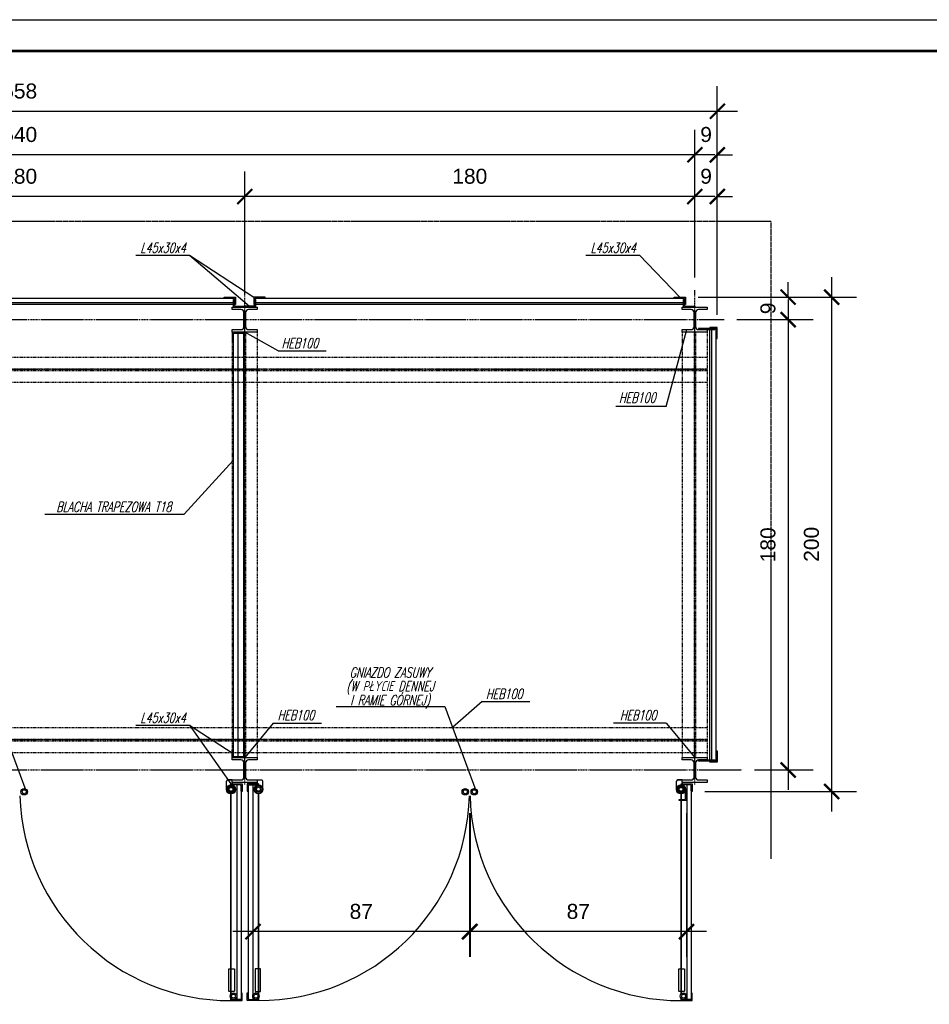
# Model space of a CAD drawing. Extents: x -2911 to 10058, y -5912 to -1002.
# Tile 21 of 43: x 7795 to 8159, y -3171 to -2777. Entities that reach past the tile are written whole.
import ezdxf
from ezdxf.enums import TextEntityAlignment as Align

# ---------------------------------------------------------------- set-up
doc = ezdxf.new("R2010")
doc.units = 0
doc.header["$LTSCALE"] = 1.125
for name, pattern in [('DASHDOT2', [0.5, 0.25, -0.125, 0, -0.125]), ('DASHDOTX2', [2, 1, -0.5, 0, -0.5]), ('DASHED2', [0.375, 0.25, -0.125]), ('DP', [0.5, 0.3, -0.2]), ('MP', [0.25, 0.15, -0.1])]:
    doc.linetypes.add(name, pattern=pattern)
doc.layers.get('DEFPOINTS').update_dxf_attribs({"linetype": 'CONTINUOUS'})
for name, color, linetype in [('--RAMKA', 7, 'CONTINUOUS'), ('BA_LPD', 7, 'DP'), ('BA_LPM', 7, 'MP'), ('BA_PRG', 3, 'CONTINUOUS'), ('BA_RAM', 2, 'CONTINUOUS'), ('BA_SZR', 7, 'CONTINUOUS'), ('BA_TXS', 1, 'CONTINUOUS'), ('osie', 5, 'DASHDOTX2'), ('SCIANY', 5, 'CONTINUOUS')]:
    doc.layers.add(name, color=color, linetype=linetype)
doc.layers.add('wymiary', color=1, linetype='CONTINUOUS', lineweight=20)
doc.styles.add('style1', font='ARIAL.TTF')
doc.styles.add('style2', font='romans.shx', dxfattribs={"width": 0.7, "oblique": 15})
doc.dimstyles.new('Copy of PKN-WEW', dxfattribs={"dimtxt": 6, "dimasz": 6, "dimexe": 10, "dimexo": 5, "dimgap": 5, "dimtad": 1, "dimdec": 0, "dimrnd": 0.5, "dimzin": 9, "dimdsep": 46, "dimtxsty": 'style1', "dimblk": 'ARCHTICK', "dimcen": 0, "dimdle": 8, "dimclrd": 152, "dimclre": 153, "dimclrt": 51, "dimadec": 0, "dimazin": 0, "dimtfac": 1, "dimtdec": 0, "dimtix": 1, "dimtofl": 0, "dimtmove": 2, "dimatfit": 0, "dimldrblk": 'ARCHTICK', "dimfxl": 1, "dimtolj": 1, "dimtzin": 2, "dimarcsym": 0})

# ---------------------------------------------------------------- blocks, each defined once
blk = doc.blocks.new('_ArchTick')
at = {"layer": 'wymiary', "color": 0, "linetype": 'Continuous', "const_width": 0.15}
blk.add_lwpolyline([(-0.5, -0.5), (0.5, 0.5)], dxfattribs=at)
blk = doc.blocks.new('*D1010')
at = {"layer": '--RAMKA', "color": 152, "lineweight": -2}
blk.add_line((8102.56, -2889.35), (8102.56, -3085.35), dxfattribs=at)
at = {"layer": '--RAMKA', "color": 153, "lineweight": -2}
for p, q in [((8082.02, -2897.35), (8112.56, -2897.35)), ((8089.11, -3077.35), (8112.56, -3077.35))]:
    blk.add_line(p, q, dxfattribs=at)
at = {"layer": 'DEFPOINTS', "color": 0}
for p in [(8077.02, -2897.35), (8084.11, -3077.35), (8102.56, -3077.35)]:
    blk.add_point(p, dxfattribs=at)
at = {"layer": '--RAMKA', "color": 152, "linetype": 'ByBlock', "lineweight": -2, "xscale": 6, "yscale": 6, "zscale": 6}
for p, rotation in [((8102.56, -2897.35), 90), ((8102.56, -3077.35), 270)]:
    blk.add_blockref('_ArchTick', p, dxfattribs=dict(at, rotation=rotation))
at = {"layer": '--RAMKA', "color": 51, "insert": (8094.49, -2987.35), "char_height": 6, "attachment_point": 5, "rotation": 90, "style": 'style1'}
blk.add_mtext('\\A1;180', dxfattribs=at)
blk = doc.blocks.new('*D1011')
at = {"layer": '--RAMKA', "color": 153, "lineweight": -2}
for p, q in [((7885.23, -2883.35), (7885.23, -2838.15)), ((8065.23, -2880.56), (8065.23, -2838.15))]:
    blk.add_line(p, q, dxfattribs=at)
at = {"layer": '--RAMKA', "color": 152, "lineweight": -2}
blk.add_line((8073.23, -2848.15), (7877.23, -2848.15), dxfattribs=at)
at = {"layer": 'DEFPOINTS', "color": 0}
for p in [(7885.23, -2848.15), (7885.23, -2888.35), (8065.23, -2885.56)]:
    blk.add_point(p, dxfattribs=at)
at = {"layer": '--RAMKA', "color": 152, "linetype": 'ByBlock', "lineweight": -2, "xscale": 6, "yscale": 6, "zscale": 6, "rotation": 180}
blk.add_blockref('_ArchTick', (7885.23, -2848.15), dxfattribs=at)
at = {"layer": '--RAMKA', "color": 152, "linetype": 'ByBlock', "lineweight": -2, "xscale": 6, "yscale": 6, "zscale": 6}
blk.add_blockref('_ArchTick', (8065.23, -2848.15), dxfattribs=at)
at = {"layer": '--RAMKA', "color": 51, "insert": (7975.23, -2840.08), "char_height": 6, "attachment_point": 5, "style": 'style1'}
blk.add_mtext('\\A1;180', dxfattribs=at)
blk = doc.blocks.new('*D1012')
at = {"layer": '--RAMKA', "color": 153, "lineweight": -2}
for p, q in [((7705.23, -2883.35), (7705.23, -2838.15)), ((7885.23, -2883.35), (7885.23, -2838.15))]:
    blk.add_line(p, q, dxfattribs=at)
at = {"layer": '--RAMKA', "color": 152, "lineweight": -2}
blk.add_line((7893.23, -2848.15), (7697.23, -2848.15), dxfattribs=at)
at = {"layer": 'DEFPOINTS', "color": 0}
for p in [(7705.23, -2848.15), (7705.23, -2888.35), (7885.23, -2888.35)]:
    blk.add_point(p, dxfattribs=at)
at = {"layer": '--RAMKA', "color": 152, "linetype": 'ByBlock', "lineweight": -2, "xscale": 6, "yscale": 6, "zscale": 6, "rotation": 180}
blk.add_blockref('_ArchTick', (7705.23, -2848.15), dxfattribs=at)
at = {"layer": '--RAMKA', "color": 152, "linetype": 'ByBlock', "lineweight": -2, "xscale": 6, "yscale": 6, "zscale": 6}
blk.add_blockref('_ArchTick', (7885.23, -2848.15), dxfattribs=at)
at = {"layer": '--RAMKA', "color": 51, "insert": (7795.23, -2840.08), "char_height": 6, "attachment_point": 5, "style": 'style1'}
blk.add_mtext('\\A1;180', dxfattribs=at)
blk = doc.blocks.new('*D1014')
at = {"layer": '--RAMKA', "color": 153, "lineweight": -2}
for p, q in [((7525.23, -2843.15), (7525.23, -2821.46)), ((8065.23, -2843.15), (8065.23, -2821.46))]:
    blk.add_line(p, q, dxfattribs=at)
at = {"layer": '--RAMKA', "color": 152, "lineweight": -2}
blk.add_line((8073.23, -2831.46), (7517.23, -2831.46), dxfattribs=at)
at = {"layer": 'DEFPOINTS', "color": 0}
for p in [(7525.23, -2831.46), (7525.23, -2848.15), (8065.23, -2848.15)]:
    blk.add_point(p, dxfattribs=at)
at = {"layer": '--RAMKA', "color": 152, "linetype": 'ByBlock', "lineweight": -2, "xscale": 6, "yscale": 6, "zscale": 6, "rotation": 180}
blk.add_blockref('_ArchTick', (7525.23, -2831.46), dxfattribs=at)
at = {"layer": '--RAMKA', "color": 152, "linetype": 'ByBlock', "lineweight": -2, "xscale": 6, "yscale": 6, "zscale": 6}
blk.add_blockref('_ArchTick', (8065.23, -2831.46), dxfattribs=at)
at = {"layer": '--RAMKA', "color": 51, "insert": (7795.23, -2823.39), "char_height": 6, "attachment_point": 5, "style": 'style1'}
blk.add_mtext('\\A1;540', dxfattribs=at)
blk = doc.blocks.new('*D1015')
at = {"layer": '--RAMKA', "color": 152, "lineweight": -2}
blk.add_line((8119.94, -2880.35), (8119.94, -3093.95), dxfattribs=at)
at = {"layer": '--RAMKA', "color": 153, "lineweight": -2}
for p, q in [((8066.53, -2888.35), (8129.94, -2888.35)), ((8069.23, -3085.95), (8129.94, -3085.95))]:
    blk.add_line(p, q, dxfattribs=at)
at = {"layer": 'DEFPOINTS', "color": 0}
for p in [(8061.53, -2888.35), (8064.23, -3085.95), (8119.94, -3085.95)]:
    blk.add_point(p, dxfattribs=at)
at = {"layer": '--RAMKA', "color": 152, "linetype": 'ByBlock', "lineweight": -2, "xscale": 6, "yscale": 6, "zscale": 6}
for p, rotation in [((8119.94, -2888.35), 90), ((8119.94, -3085.95), 270)]:
    blk.add_blockref('_ArchTick', p, dxfattribs=dict(at, rotation=rotation))
at = {"layer": '--RAMKA', "color": 51, "insert": (8111.88, -2987.15), "char_height": 6, "attachment_point": 5, "rotation": 90, "style": 'style1'}
blk.add_mtext('\\A1;200', dxfattribs=at)
blk = doc.blocks.new('*D1016')
at = {"layer": '--RAMKA', "color": 153, "lineweight": -2}
for p, q in [((7516.23, -2895.45), (7516.23, -2804.08)), ((8074.23, -2895.45), (8074.23, -2804.08))]:
    blk.add_line(p, q, dxfattribs=at)
at = {"layer": '--RAMKA', "color": 152, "lineweight": -2}
blk.add_line((7508.23, -2814.08), (8082.23, -2814.08), dxfattribs=at)
at = {"layer": 'DEFPOINTS', "color": 0}
for p in [(8074.23, -2814.08), (7516.23, -2900.45), (8074.23, -2900.45)]:
    blk.add_point(p, dxfattribs=at)
at = {"layer": '--RAMKA', "color": 152, "linetype": 'ByBlock', "lineweight": -2, "xscale": 6, "yscale": 6, "zscale": 6, "rotation": 180}
blk.add_blockref('_ArchTick', (7516.23, -2814.08), dxfattribs=at)
at = {"layer": '--RAMKA', "color": 152, "linetype": 'ByBlock', "lineweight": -2, "xscale": 6, "yscale": 6, "zscale": 6}
blk.add_blockref('_ArchTick', (8074.23, -2814.08), dxfattribs=at)
at = {"layer": '--RAMKA', "color": 51, "insert": (7795.23, -2806.02), "char_height": 6, "attachment_point": 5, "style": 'style1'}
blk.add_mtext('\\A1;558', dxfattribs=at)
blk = doc.blocks.new('*D1026')
at = {"layer": 'BA_SZR', "color": 152, "lineweight": -2}
for p, q in [((8102.56, -2888.35), (8102.56, -2882.35)), ((8102.56, -2897.35), (8102.56, -2903.35))]:
    blk.add_line(p, q, dxfattribs=at)
at = {"layer": 'BA_SZR', "color": 153, "lineweight": -2}
for p, q in [((8087.02, -2888.35), (8112.56, -2888.35)), ((8087.02, -2897.35), (8112.56, -2897.35))]:
    blk.add_line(p, q, dxfattribs=at)
at = {"layer": 'DEFPOINTS', "color": 0}
for p in [(8082.02, -2888.35), (8102.56, -2888.35), (8082.02, -2897.35)]:
    blk.add_point(p, dxfattribs=at)
at = {"layer": 'BA_SZR', "color": 152, "linetype": 'ByBlock', "lineweight": -2, "xscale": 6, "yscale": 6, "zscale": 6}
for p, rotation in [((8102.56, -2888.35), 270), ((8102.56, -2897.35), 90)]:
    blk.add_blockref('_ArchTick', p, dxfattribs=dict(at, rotation=rotation))
at = {"layer": 'BA_SZR', "color": 51, "insert": (8094.49, -2892.85), "char_height": 6, "attachment_point": 5, "rotation": 90, "style": 'style1'}
blk.add_mtext('\\A1;9', dxfattribs=at)
blk = doc.blocks.new('*D1027')
at = {"layer": 'BA_SZR', "color": 153, "lineweight": -2}
for p, q in [((8065.23, -2875.56), (8065.23, -2838.15)), ((8074.23, -2875.56), (8074.23, -2838.15))]:
    blk.add_line(p, q, dxfattribs=at)
at = {"layer": 'BA_SZR', "color": 152, "lineweight": -2}
for p, q in [((8065.23, -2848.15), (8059.23, -2848.15)), ((8074.23, -2848.15), (8080.23, -2848.15))]:
    blk.add_line(p, q, dxfattribs=at)
at = {"layer": 'DEFPOINTS', "color": 0}
for p in [(8074.23, -2848.15), (8065.23, -2880.56), (8074.23, -2880.56)]:
    blk.add_point(p, dxfattribs=at)
at = {"layer": 'BA_SZR', "color": 152, "linetype": 'ByBlock', "lineweight": -2, "xscale": 6, "yscale": 6, "zscale": 6}
blk.add_blockref('_ArchTick', (8065.23, -2848.15), dxfattribs=at)
at = {"layer": 'BA_SZR', "color": 152, "linetype": 'ByBlock', "lineweight": -2, "xscale": 6, "yscale": 6, "zscale": 6, "rotation": 180}
blk.add_blockref('_ArchTick', (8074.23, -2848.15), dxfattribs=at)
at = {"layer": 'BA_SZR', "color": 51, "insert": (8069.73, -2840.08), "char_height": 6, "attachment_point": 5, "style": 'style1'}
blk.add_mtext('\\A1;9', dxfattribs=at)
blk = doc.blocks.new('*D1028')
at = {"layer": 'BA_SZR', "color": 153, "lineweight": -2}
for p, q in [((8065.23, -2833.15), (8065.23, -2821.46)), ((8074.23, -2833.15), (8074.23, -2821.46))]:
    blk.add_line(p, q, dxfattribs=at)
at = {"layer": 'BA_SZR', "color": 152, "lineweight": -2}
for p, q in [((8065.23, -2831.46), (8059.23, -2831.46)), ((8074.23, -2831.46), (8080.23, -2831.46))]:
    blk.add_line(p, q, dxfattribs=at)
at = {"layer": 'DEFPOINTS', "color": 0}
for p in [(8074.23, -2831.46), (8065.23, -2838.15), (8074.23, -2838.15)]:
    blk.add_point(p, dxfattribs=at)
at = {"layer": 'BA_SZR', "color": 152, "linetype": 'ByBlock', "lineweight": -2, "xscale": 6, "yscale": 6, "zscale": 6}
blk.add_blockref('_ArchTick', (8065.23, -2831.46), dxfattribs=at)
at = {"layer": 'BA_SZR', "color": 152, "linetype": 'ByBlock', "lineweight": -2, "xscale": 6, "yscale": 6, "zscale": 6, "rotation": 180}
blk.add_blockref('_ArchTick', (8074.23, -2831.46), dxfattribs=at)
at = {"layer": 'BA_SZR', "color": 51, "insert": (8069.73, -2823.39), "char_height": 6, "attachment_point": 5, "style": 'style1'}
blk.add_mtext('\\A1;9', dxfattribs=at)
blk = doc.blocks.new('*D1049')
at = {"layer": 'BA_SZR', "color": 153, "lineweight": -2}
for p, q in [((7975.33, -3094.55), (7975.33, -3151.97)), ((8061.93, -3094.55), (8061.93, -3151.97))]:
    blk.add_line(p, q, dxfattribs=at)
at = {"layer": 'BA_SZR', "color": 152, "lineweight": -2}
blk.add_line((8069.93, -3141.97), (7967.33, -3141.97), dxfattribs=at)
at = {"layer": 'DEFPOINTS', "color": 0}
for p in [(7975.33, -3089.55), (8061.93, -3089.55), (7975.33, -3141.97)]:
    blk.add_point(p, dxfattribs=at)
at = {"layer": 'BA_SZR', "color": 152, "linetype": 'ByBlock', "lineweight": -2, "xscale": 6, "yscale": 6, "zscale": 6, "rotation": 180}
blk.add_blockref('_ArchTick', (7975.33, -3141.97), dxfattribs=at)
at = {"layer": 'BA_SZR', "color": 152, "linetype": 'ByBlock', "lineweight": -2, "xscale": 6, "yscale": 6, "zscale": 6}
blk.add_blockref('_ArchTick', (8061.93, -3141.97), dxfattribs=at)
at = {"layer": 'BA_SZR', "color": 51, "insert": (8018.63, -3133.91), "char_height": 6, "attachment_point": 5, "style": 'style1'}
blk.add_mtext('\\A1;87', dxfattribs=at)
blk = doc.blocks.new('*D1050')
at = {"layer": 'BA_SZR', "color": 153, "lineweight": -2}
for p, q in [((7888.53, -3094.55), (7888.53, -3151.97)), ((7975.13, -3094.55), (7975.13, -3151.97))]:
    blk.add_line(p, q, dxfattribs=at)
at = {"layer": 'BA_SZR', "color": 152, "lineweight": -2}
blk.add_line((7983.13, -3141.97), (7880.53, -3141.97), dxfattribs=at)
at = {"layer": 'DEFPOINTS', "color": 0}
for p in [(7888.53, -3089.55), (7975.13, -3089.55), (7888.53, -3141.97)]:
    blk.add_point(p, dxfattribs=at)
at = {"layer": 'BA_SZR', "color": 152, "linetype": 'ByBlock', "lineweight": -2, "xscale": 6, "yscale": 6, "zscale": 6, "rotation": 180}
blk.add_blockref('_ArchTick', (7888.53, -3141.97), dxfattribs=at)
at = {"layer": 'BA_SZR', "color": 152, "linetype": 'ByBlock', "lineweight": -2, "xscale": 6, "yscale": 6, "zscale": 6}
blk.add_blockref('_ArchTick', (7975.13, -3141.97), dxfattribs=at)
at = {"layer": 'BA_SZR', "color": 51, "insert": (7931.83, -3133.91), "char_height": 6, "attachment_point": 5, "style": 'style1'}
blk.add_mtext('\\A1;87', dxfattribs=at)

msp = doc.modelspace()

# ---------------------------------------------------------------- linework, layer by layer
at = {"layer": 'BA_LPD'}
for p, q in [((7880.23, -2902.35), (7880.23, -3072.35)), ((7884.93, -2902.35), (7884.93, -3072.35)), ((7885.53, -2902.35), (7885.53, -3072.35)), ((7890.23, -2902.35), (7890.23, -3072.35)), ((8060.23, -2902.35), (8060.23, -3072.35)), ((8064.93, -2902.35), (8064.93, -3072.35)), ((8065.53, -2902.35), (8065.53, -3072.35)), ((8070.23, -2902.35), (8070.23, -3072.35)), ((7520.23, -2912.35), (8070.23, -2912.35)), ((7520.23, -2917.05), (8070.23, -2917.05)), ((7520.23, -2917.65), (8070.23, -2917.65)), ((7520.23, -2922.35), (8070.23, -2922.35)), ((7520.23, -3060.35), (8070.23, -3060.35)), ((7520.23, -3065.05), (8070.23, -3065.05)), ((7520.23, -3065.65), (8070.23, -3065.65)), ((7520.23, -3070.35), (8070.23, -3070.35))]:
    msp.add_line(p, q, dxfattribs=at)
at = {"layer": 'BA_LPM'}
for points in [[(7881.1, -3156.85), (7881.1, -3165.9), (7878.89, -3165.9), (7878.89, -3156.85)], [(7889.36, -3156.85), (7889.36, -3165.9), (7891.57, -3165.9), (7891.57, -3156.85)], [(8061.1, -3156.85), (8061.1, -3165.9), (8058.89, -3165.9), (8058.89, -3156.85)]]:
    msp.add_lwpolyline(points, close=True, dxfattribs=at)
at = {"layer": 'BA_PRG'}
for points in [[(7881.53, -2888.35), (7881.53, -2891.35), (7881.33, -2891.35, -0.414214), (7881.13, -2891.15), (7881.13, -2889.15, 0.414214), (7880.73, -2888.75), (7877.23, -2888.75, -0.414214), (7877.03, -2888.55), (7877.03, -2888.35)], [(7888.93, -2888.35), (7888.93, -2891.35), (7889.13, -2891.35, 0.414214), (7889.33, -2891.15), (7889.33, -2889.15, -0.414214), (7889.73, -2888.75), (7893.23, -2888.75, 0.414214), (7893.43, -2888.55), (7893.43, -2888.35)], [(8061.53, -2888.35), (8061.53, -2891.35), (8061.33, -2891.35, -0.414214), (8061.13, -2891.15), (8061.13, -2889.15, 0.414214), (8060.73, -2888.75), (8057.23, -2888.75, -0.414214), (8057.03, -2888.55), (8057.03, -2888.35)], [(7880.73, -2892.35), (7880.73, -2889.35), (7880.93, -2889.35, -0.414214), (7881.13, -2889.55), (7881.13, -2891.55, 0.414214), (7881.53, -2891.95), (7885.03, -2891.95, -0.414214), (7885.23, -2892.15), (7885.23, -2892.35)], [(7889.73, -2892.35), (7889.73, -2889.35), (7889.53, -2889.35, 0.414214), (7889.33, -2889.55), (7889.33, -2891.55, -0.414214), (7888.93, -2891.95), (7885.43, -2891.95, 0.414214), (7885.23, -2892.15), (7885.23, -2892.35)], [(8060.73, -2892.35), (8060.73, -2889.35), (8060.93, -2889.35, -0.414214), (8061.13, -2889.55), (8061.13, -2891.55, 0.414214), (8061.53, -2891.95), (8065.03, -2891.95, -0.414214), (8065.23, -2892.15), (8065.23, -2892.35)], [(7880.23, -2902.35), (7880.23, -2905.35), (7880.43, -2905.35, 0.414214), (7880.63, -2905.15), (7880.63, -2903.15, -0.414214), (7881.03, -2902.75), (7884.53, -2902.75, 0.414214), (7884.73, -2902.55), (7884.73, -2902.35)], [(8074.23, -2900.45), (8071.23, -2900.45), (8071.23, -2900.65, 0.414214), (8071.43, -2900.85), (8073.43, -2900.85, -0.414214), (8073.83, -2901.25), (8073.83, -2904.75, 0.414214), (8074.03, -2904.95), (8074.23, -2904.95)], [(7880.23, -3072.35), (7880.23, -3069.35), (7880.43, -3069.35, -0.414214), (7880.63, -3069.55), (7880.63, -3071.55, 0.414214), (7881.03, -3071.95), (7884.53, -3071.95, -0.414214), (7884.73, -3072.15), (7884.73, -3072.35)], [(8074.23, -3074.25), (8071.23, -3074.25), (8071.23, -3074.05, -0.414214), (8071.43, -3073.85), (8073.43, -3073.85, 0.414214), (8073.83, -3073.45), (8073.83, -3069.95, -0.414214), (8074.03, -3069.75), (8074.23, -3069.75)], [(7884.23, -3082.95), (7884.23, -3085.95), (7884.03, -3085.95, -0.414214), (7883.83, -3085.75), (7883.83, -3083.75, 0.414214), (7883.43, -3083.35), (7879.93, -3083.35, -0.414214), (7879.73, -3083.15), (7879.73, -3082.95)], [(7886.23, -3082.85), (7886.23, -3085.85), (7886.43, -3085.85, 0.414214), (7886.63, -3085.65), (7886.63, -3083.65, -0.414214), (7887.03, -3083.25), (7890.53, -3083.25, 0.414214), (7890.73, -3083.05), (7890.73, -3082.85)], [(8061.93, -3089.55), (8058.93, -3089.55), (8058.93, -3089.35, -0.414214), (8059.13, -3089.15), (8061.13, -3089.15, 0.414214), (8061.53, -3088.75), (8061.53, -3085.25, -0.414214), (8061.73, -3085.05), (8061.93, -3085.05)], [(8064.23, -3082.95), (8064.23, -3085.95), (8064.03, -3085.95, -0.414214), (8063.83, -3085.75), (8063.83, -3083.75, 0.414214), (8063.43, -3083.35), (8059.93, -3083.35, -0.414214), (8059.73, -3083.15), (8059.73, -3082.95)], [(7884.23, -3169.55), (7884.23, -3166.55), (7884.03, -3166.55, 0.414214), (7883.83, -3166.75), (7883.83, -3168.75, -0.414214), (7883.43, -3169.15), (7879.93, -3169.15, 0.414214), (7879.73, -3169.35), (7879.73, -3169.55)], [(7886.23, -3169.45), (7886.23, -3166.45), (7886.43, -3166.45, -0.414214), (7886.63, -3166.65), (7886.63, -3168.65, 0.414214), (7887.03, -3169.05), (7890.53, -3169.05, -0.414214), (7890.73, -3169.25), (7890.73, -3169.45)], [(8064.23, -3169.55), (8064.23, -3166.55), (8064.03, -3166.55, 0.414214), (8063.83, -3166.75), (8063.83, -3168.75, -0.414214), (8063.43, -3169.15), (8059.93, -3169.15, 0.414214), (8059.73, -3169.35), (8059.73, -3169.55)]]:
    msp.add_lwpolyline(points, format="xyb", close=True, dxfattribs=at)
at = {"layer": 'BA_PRG', "color": 3}
for points in [[(7880.23, -2892.35), (7890.23, -2892.35), (7890.23, -2893.35), (7890.23, -2893.35), (7886.73, -2893.35, 0.414214), (7885.53, -2894.55), (7885.53, -2900.15, 0.414214), (7886.73, -2901.35), (7890.23, -2901.35), (7890.23, -2902.35), (7880.23, -2902.35), (7880.23, -2901.35), (7883.73, -2901.35, 0.414214), (7884.93, -2900.15), (7884.93, -2894.55, 0.414214), (7883.73, -2893.35), (7880.23, -2893.35)], [(8060.23, -2892.35), (8070.23, -2892.35), (8070.23, -2893.35), (8070.23, -2893.35), (8066.73, -2893.35, 0.414214), (8065.53, -2894.55), (8065.53, -2900.15, 0.414214), (8066.73, -2901.35), (8070.23, -2901.35), (8070.23, -2902.35), (8060.23, -2902.35), (8060.23, -2901.35), (8063.73, -2901.35, 0.414214), (8064.93, -2900.15), (8064.93, -2894.55, 0.414214), (8063.73, -2893.35), (8060.23, -2893.35)], [(7880.23, -3072.35), (7890.23, -3072.35), (7890.23, -3073.35), (7890.23, -3073.35), (7886.73, -3073.35, 0.414214), (7885.53, -3074.55), (7885.53, -3080.15, 0.414214), (7886.73, -3081.35), (7890.23, -3081.35), (7890.23, -3082.35), (7880.23, -3082.35), (7880.23, -3081.35), (7883.73, -3081.35, 0.414214), (7884.93, -3080.15), (7884.93, -3074.55, 0.414214), (7883.73, -3073.35), (7880.23, -3073.35)], [(8060.23, -3072.35), (8070.23, -3072.35), (8070.23, -3073.35), (8070.23, -3073.35), (8066.73, -3073.35, 0.414214), (8065.53, -3074.55), (8065.53, -3080.15, 0.414214), (8066.73, -3081.35), (8070.23, -3081.35), (8070.23, -3082.35), (8060.23, -3082.35), (8060.23, -3081.35), (8063.73, -3081.35, 0.414214), (8064.93, -3080.15), (8064.93, -3074.55, 0.414214), (8063.73, -3073.35), (8060.23, -3073.35)]]:
    msp.add_lwpolyline(points, format="xyb", close=True, dxfattribs=at)
at = {"layer": 'BA_PRG'}
for points in [[(8073.23, -2901.35), (8073.23, -2900.85), (8066.73, -2900.85), (8066.73, -2901.35)], [(8073.23, -3073.35), (8073.23, -3073.85), (8066.73, -3073.85), (8066.73, -3073.35)]]:
    msp.add_lwpolyline(points, close=True, dxfattribs=at)
at = {"layer": 'BA_RAM'}
msp.add_lwpolyline([(7284.99, -3802.47), (7284.99, -2777.47), (8647.38, -2777.47), (8647.38, -3802.47)], close=True, dxfattribs=at)
at = {"layer": 'BA_SZR'}
for p, q in [((7863.15, -2871.52), (7887.18, -2891.95)), ((8043.15, -2871.52), (8059.28, -2888.35)), ((7785.25, -3052.04), (7797.67, -3085.58)), ((7921.78, -3052.04), (7965.25, -3052.04)), ((7965.25, -3052.04), (7977.67, -3085.58)), ((7863.15, -3059.38), (7879.73, -3082.95)), ((7880.23, -3081.35), (7878.43, -3081.35)), ((7890.23, -3081.35), (7892.03, -3081.35)), ((7890.23, -3081.35), (7892.03, -3081.35)), ((8060.23, -3081.35), (8058.43, -3081.35)), ((7877.93, -3085.05), (7877.93, -3081.85)), ((7877.93, -3085.15), (7877.93, -3081.95)), ((7880.23, -3081.45), (7878.43, -3081.45)), ((7880.23, -3082.35), (7880.23, -3083.32)), ((7880.23, -3082.45), (7880.23, -3082.95)), ((7890.23, -3082.35), (7890.23, -3083.32)), ((7890.23, -3082.35), (7890.23, -3082.85)), ((7892.53, -3085.05), (7892.53, -3081.85)), ((7892.53, -3085.05), (7892.53, -3081.85)), ((8057.93, -3085.05), (8057.93, -3081.85)), ((8057.93, -3085.15), (8057.93, -3081.95)), ((8060.23, -3081.45), (8058.43, -3081.45)), ((8060.23, -3082.35), (8060.23, -3083.32)), ((8060.23, -3082.45), (8060.23, -3082.95))]:
    msp.add_line(p, q, dxfattribs=at)
at = {"layer": 'BA_SZR', "linetype": 'Continuous', "const_width": 0.97}
msp.add_lwpolyline([(7359.99, -3789.97), (7359.99, -2789.97), (8634.88, -2789.97), (8634.88, -3789.97)], close=True, dxfattribs=at)
at = {"layer": 'BA_SZR'}
for centre, radius in [((7797.03, -3086.05), 1.3), ((7797.03, -3086.05), 0.8), ((7879.73, -3085.05), 1.8), ((7879.73, -3085.15), 1.8), ((7879.73, -3085.05), 1.3), ((7879.73, -3085.15), 1.3), ((7879.73, -3085.05), 0.8), ((7879.73, -3085.15), 0.8), ((7890.73, -3085.05), 1.8), ((7890.73, -3085.05), 1.8), ((7890.73, -3085.05), 1.3), ((7890.73, -3085.05), 1.3), ((7890.73, -3085.05), 0.8), ((7890.73, -3085.05), 0.8), ((7973.43, -3086.05), 1.3), ((7973.43, -3086.05), 0.8), ((7977.03, -3086.05), 1.3), ((7977.03, -3086.05), 0.8), ((8059.73, -3085.05), 1.8), ((8059.73, -3085.15), 1.8), ((8059.73, -3085.05), 1.3), ((8059.73, -3085.15), 1.3), ((8059.73, -3085.05), 0.8), ((8059.73, -3085.15), 0.8), ((7880.73, -3167.75), 1.3), ((7880.73, -3167.75), 0.8), ((7889.73, -3167.75), 1.3), ((7889.73, -3167.75), 0.8), ((8060.73, -3167.75), 1.3), ((8060.73, -3167.75), 0.8)]:
    msp.add_circle(centre, radius, dxfattribs=at)
for centre, start, end in [((7878.43, -3081.85), 90, 180), ((7892.03, -3081.85), 0, 90), ((7892.03, -3081.85), 0, 90), ((8058.43, -3081.85), 90, 180), ((7878.43, -3081.95), 90, 180), ((8058.43, -3081.95), 90, 180)]:
    msp.add_arc(centre, 0.5, start, end, dxfattribs=at)
at = {"layer": 'BA_TXS'}
for p, q in [((7709.73, -2888.75), (7880.73, -2888.75)), ((7709.73, -2890.55), (7880.73, -2890.55)), ((7880.73, -2891.35), (7709.73, -2891.35)), ((7889.73, -2888.75), (8060.73, -2888.75)), ((7889.73, -2890.55), (8060.73, -2890.55)), ((8060.73, -2891.35), (7889.73, -2891.35)), ((7880.63, -2903.15), (7880.63, -3071.55)), ((7882.43, -2902.75), (7882.43, -3071.95)), ((7884.73, -2902.35), (7884.73, -3072.35)), ((8071.23, -3073.35), (8071.23, -2901.35)), ((8072.03, -3073.35), (8072.03, -2901.35)), ((8073.83, -3073.45), (8073.83, -2901.25)), ((7879.73, -3083.35), (7879.73, -3082.95)), ((7879.73, -3082.95), (7879.73, -3083.35)), ((7881.53, -3085.05), (7881.93, -3085.05)), ((7881.93, -3085.05), (7881.53, -3085.05)), ((7882.03, -3083.35), (7882.03, -3169.15)), ((7883.83, -3083.75), (7883.83, -3168.75)), ((7886.63, -3083.65), (7886.63, -3168.65)), ((7888.43, -3083.25), (7888.43, -3169.05)), ((7888.53, -3085.05), (7888.93, -3085.05)), ((7888.93, -3085.05), (7888.53, -3085.05)), ((7890.73, -3082.85), (7890.73, -3083.25)), ((7890.73, -3083.25), (7890.73, -3082.85)), ((8059.73, -3083.35), (8059.73, -3082.95)), ((8059.73, -3082.95), (8059.73, -3083.35)), ((8061.53, -3085.05), (8061.93, -3085.05)), ((8061.93, -3085.05), (8061.53, -3085.05)), ((8062.03, -3083.35), (8062.03, -3169.15)), ((8063.83, -3083.75), (8063.83, -3168.75)), ((7879.73, -3086.95), (7879.73, -3166.92)), ((7879.73, -3166.92), (7879.73, -3086.95)), ((7890.73, -3086.85), (7890.73, -3166.92)), ((7890.73, -3166.92), (7890.73, -3086.85)), ((8059.73, -3086.95), (8059.73, -3166.92)), ((8059.73, -3166.92), (8059.73, -3086.95)), ((7879.73, -3169.55), (7879.73, -3168.58)), ((7879.73, -3168.58), (7879.73, -3169.55)), ((7890.73, -3169.45), (7890.73, -3168.58)), ((7890.73, -3168.58), (7890.73, -3169.45)), ((8059.73, -3169.55), (8059.73, -3168.58)), ((8059.73, -3168.58), (8059.73, -3169.55))]:
    msp.add_line(p, q, dxfattribs=at)
at = {"layer": 'osie', "linetype": 'DASHDOT2'}
for p, q in [((7885.23, -3083.1), (7885.23, -2878.47)), ((8065.23, -3083.1), (8065.23, -2885.56)), ((7514.35, -2897.35), (8077.02, -2897.35)), ((8070.23, -2917.35), (7520.23, -2917.35)), ((8070.23, -3065.35), (7520.23, -3065.35)), ((7514.35, -3077.35), (8084.11, -3077.35))]:
    msp.add_line(p, q, dxfattribs=at)
at = {"layer": 'SCIANY', "color": 8, "linetype": 'DASHED2'}
for q in [(7491.44, -2858.18), (8095.65, -3112.95)]:
    msp.add_line((8095.65, -2858.18), q, dxfattribs=at)
at = {"layer": 'SCIANY', "color": 1, "linetype": 'Continuous'}
for p, q in [((7841.64, -2871.52), (7863.15, -2871.52)), ((7863.15, -2871.52), (7888.93, -2888.35)), ((8021.64, -2871.52), (8043.15, -2871.52)), ((7898.61, -2909.78), (7885.23, -2902.35)), ((8053.81, -2932.01), (8061.98, -2901.35)), ((7898.61, -2909.78), (7917.86, -2909.78)), ((8053.81, -2932.01), (8033.62, -2932.01)), ((7861.04, -2975.09), (7880.63, -2953.71)), ((7805.27, -2975.09), (7861.04, -2975.09)), ((7980.16, -3050.02), (7968.27, -3060.35)), ((7980.16, -3050.02), (7999.22, -3050.02)), ((7841.64, -3059.38), (7863.15, -3059.38)), ((7863.15, -3059.38), (7880.23, -3070.54)), ((7896.65, -3058.7), (7885.23, -3072.35)), ((7896.65, -3058.7), (7915.93, -3058.7)), ((8053.81, -3058.7), (8032.68, -3058.7)), ((8053.81, -3058.7), (8065.23, -3072.35))]:
    msp.add_line(p, q, dxfattribs=at)
for centre, radius, start, end in [((7879.51, -3085.34), 84.21, 181.5509, 270.1504), ((7891.12, -3085.42), 84.03, 269.731, 358.4979), ((8059.51, -3085.34), 84.21, 181.5509, 270.1504)]:
    msp.add_arc(centre, radius, start, end, dxfattribs=at)

# ---------------------------------------------------------------- texts
at = {"layer": 'wymiary', "color": 6, "style": 'style2', "oblique": 15, "width": 0.7}
for s, p in [('L45x30x4', (7852.59, -2868.63)), ('L45x30x4', (8032.59, -2868.63)), ('BLACHA TRAPEZOWA T18', (7832.87, -2972.2)), ('GNIAZDO ZASUWY', (7943.4, -3038.38)), ('(W PŁYCIE DENNEJ', (7943.4, -3044.11)), ('I RAMIE GÓRNEJ)', (7943.4, -3049.45)), ('L45x30x4', (7852.59, -3056.49))]:
    msp.add_text(s, height=4, dxfattribs=at).set_placement(p, align=Align.MIDDLE)
for p in [(7900.02, -2908.75), (8034.92, -2930.54), (7981.71, -3048.98), (7898.42, -3057.44), (8035.28, -3057.44)]:
    msp.add_text('HEB100', height=4, dxfattribs=at).set_placement(p)

# ---------------------------------------------------------------- dimensions: what is measured, and where the dimension line sits
at = {"layer": '--RAMKA'}
dim = msp.add_linear_dim(base=(8074.23, -2814.08), p1=(7516.23, -2900.45), p2=(8074.23, -2900.45), dimstyle='Copy of PKN-WEW', override={"dimzin": 9, "dimblk1": 'ARCHTICK', "dimblk2": 'ARCHTICK', "dimsah": 1}, dxfattribs=at)
dim.commit()
dim.dimension.update_dxf_attribs({"geometry": '*D1016', "text_midpoint": (7795.23, -2806.02)})
at = {"layer": '--RAMKA', "color": 3}
for base, p1, p2, picture, middle in [((7525.23, -2831.46), (8065.23, -2848.15), (7525.23, -2848.15), '*D1014', (7795.23, -2823.39)), ((7705.23, -2848.15), (7885.23, -2888.35), (7705.23, -2888.35), '*D1012', (7795.23, -2840.08)), ((7885.23, -2848.15), (8065.23, -2885.56), (7885.23, -2888.35), '*D1011', (7975.23, -2840.08))]:
    dim = msp.add_linear_dim(base=base, p1=p1, p2=p2, dimstyle='Copy of PKN-WEW', dxfattribs=at)
    dim.commit()
    dim.dimension.update_dxf_attribs({"geometry": picture, "text_midpoint": middle})
at = {"layer": '--RAMKA'}
dim = msp.add_linear_dim(base=(8119.94, -3085.95), p1=(8061.53, -2888.35), p2=(8064.23, -3085.95), angle=90, text='200', dimstyle='Copy of PKN-WEW', override={"dimtxt": 6, "dimzin": 9, "dimtxsty": 'style1'}, dxfattribs=at)
dim.commit()
dim.dimension.update_dxf_attribs({"geometry": '*D1015', "text_midpoint": (8111.88, -2987.15)})
at = {"layer": '--RAMKA', "color": 3}
dim = msp.add_linear_dim(base=(8102.56, -3077.35), p1=(8077.02, -2897.35), p2=(8084.11, -3077.35), angle=270, dimstyle='Copy of PKN-WEW', dxfattribs=at)
dim.commit()
dim.dimension.update_dxf_attribs({"geometry": '*D1010', "text_midpoint": (8094.49, -2987.35)})
at = {"layer": 'BA_SZR'}
for base, p1, p2, picture, middle in [((8074.23, -2831.46), (8065.23, -2838.15), (8074.23, -2838.15), '*D1028', (8069.73, -2823.39)), ((8074.23, -2848.15), (8065.23, -2880.56), (8074.23, -2880.56), '*D1027', (8069.73, -2840.08)), ((7888.53, -3141.97), (7975.13, -3089.55), (7888.53, -3089.55), '*D1050', (7931.83, -3133.91)), ((7975.33, -3141.97), (8061.93, -3089.55), (7975.33, -3089.55), '*D1049', (8018.63, -3133.91))]:
    dim = msp.add_linear_dim(base=base, p1=p1, p2=p2, dimstyle='Copy of PKN-WEW', dxfattribs=at)
    dim.commit()
    dim.dimension.update_dxf_attribs({"geometry": picture, "text_midpoint": middle})
dim = msp.add_linear_dim(base=(8102.56, -2888.35), p1=(8082.02, -2897.35), p2=(8082.02, -2888.35), angle=90, dimstyle='Copy of PKN-WEW', dxfattribs=at)
dim.commit()
dim.dimension.update_dxf_attribs({"geometry": '*D1026', "text_midpoint": (8094.49, -2892.85)})

doc.saveas('drawing.dxf')
